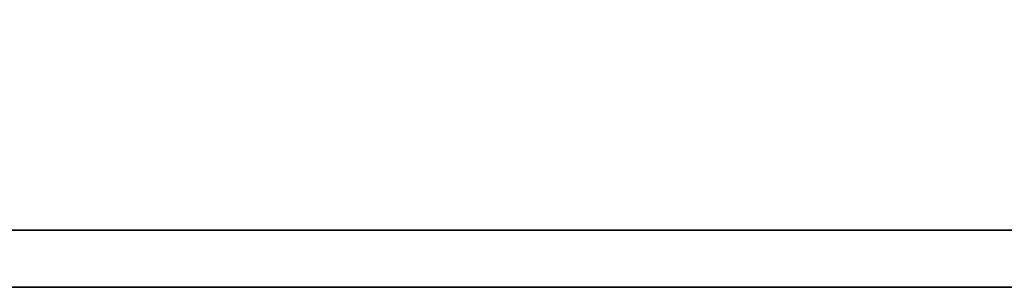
# Model space of a CAD drawing. Header units: millimetres. Extents: x 217 to 551, y -104 to -4.
# Tile 34 of 52: x 455.177 to 456.934, y -70.994 to -70.516. Entities that reach past the tile are written whole.
import ezdxf

# ---------------------------------------------------------------- set-up
doc = ezdxf.new("R2010")
doc.units = ezdxf.units.MM
doc.header["$LTSCALE"] = 0.1
doc.layers.add('DIM', color=4, linetype='CONTINUOUS')
doc.layers.add('layer 1', color=7, linetype='CONTINUOUS')

# ---------------------------------------------------------------- blocks, each defined once
blk = doc.blocks.new('TBI MOTION logo(完整正式版)')
at = {"layer": 'layer 1', "color": 22, "lineweight": 35}
blk.add_open_spline([(75.90875, -9.47875), (75.90875, -9.47875), (75.90875, -12.28625), (75.90875, -12.28625), (75.90875, -12.28625), (75.90875, -12.28625), (75.90875, -12.47875), (75.90875, -12.47875), (75.90875, -12.47875), (75.90875, -12.47875), (75.71625, -12.47875), (75.71625, -12.47875), (75.71625, -12.47875), (75.71625, -12.47875), (-88.32874999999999, -12.47875), (-88.32874999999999, -12.47875), (-88.32874999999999, -12.47875), (-88.32874999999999, -12.47875), (-88.32874999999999, -13.29375), (-88.32874999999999, -13.29375), (-88.32874999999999, -13.29375), (-88.32874999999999, -13.29375), (82.89125, -13.29375), (82.89125, -13.29375), (82.89125, -13.29375), (82.89125, -13.29375), (75.90875, -9.47875), (75.90875, -9.47875)], degree=3, knots=[0, 0, 0, 0, 0.1428571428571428, 0.1428571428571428, 0.1428571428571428, 0.1428571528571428, 0.2857142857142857, 0.2857142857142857, 0.2857142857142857, 0.2857142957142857, 0.4285714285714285, 0.4285714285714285, 0.4285714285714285, 0.4285714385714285, 0.5714285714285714, 0.5714285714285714, 0.5714285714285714, 0.5714285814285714, 0.7142857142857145, 0.7142857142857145, 0.7142857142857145, 0.7142857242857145, 0.8571428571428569, 0.8571428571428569, 0.8571428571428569, 0.8571428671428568, 1, 1, 1, 1], dxfattribs=at)

msp = doc.modelspace()

# ---------------------------------------------------------------- block references
at = {"layer": 'DIM', "color": 0, "xscale": 0.1250977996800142, "yscale": 0.1250977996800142, "zscale": 0.1250977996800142}
msp.add_blockref('TBI MOTION logo(完整正式版)', (459.7230223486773, -69.33061161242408), dxfattribs=at)

doc.saveas('drawing.dxf')
